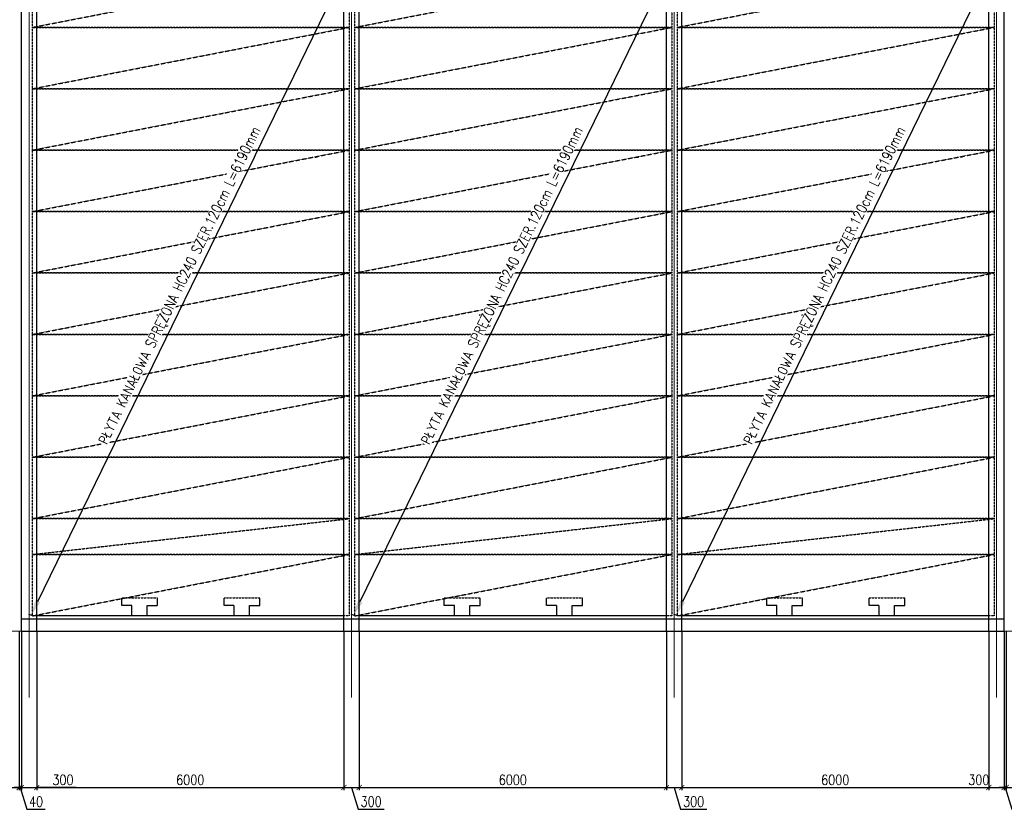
# Model space of a CAD drawing. Header units: millimetres. Extents: x -374129 to 1163271, y -112652 to 695637.
# Tile 7 of 256: x 38298 to 57532, y -103479 to -88050. Entities that reach past the tile are written whole.
import ezdxf
from ezdxf import colors
from ezdxf.entities.mleader import LeaderData, LeaderLine
from ezdxf.math import Vec2, Vec3

# ---------------------------------------------------------------- set-up
doc = ezdxf.new("R2010")
doc.units = ezdxf.units.MM
doc.header["$PDMODE"] = 4
for name, pattern in [('ACAD_ISO04W100', [30, 24, -3, 0, -3]), ('DASHED', [0.75, 0.5, -0.25]), ('HIDDEN', [0.375, 0.25, -0.125])]:
    doc.linetypes.add(name, pattern=pattern)
for name, color, linetype in [('KRT_opisy', 146, 'Continuous'), ('KRT_plyty kanalow', 11, 'Continuous'), ('KRT_plyty SPK20', 7, 'Continuous'), ('KRT_sciany', 2, 'Continuous'), ('KRT_wymiary', 4, 'Continuous')]:
    doc.layers.add(name, color=color, linetype=linetype)
doc.layers.add('KRT_osie', color=55, linetype='ACAD_ISO04W100', lineweight=18)
doc.styles.add('WYMIAR', font='romans.shx', dxfattribs={"width": 0.8})
doc.dimstyles.new('KRT_1-100', dxfattribs={"dimscale": 100, "dimtxt": 2, "dimasz": 1, "dimexe": 0.5, "dimexo": 0, "dimgap": 0.5, "dimtad": 1, "dimdec": 1, "dimrnd": 0.1, "dimzin": 9, "dimdsep": 46, "dimtxsty": 'WYMIAR', "dimblk": 'ARCHTICK', "dimcen": 0.09, "dimdle": 0.5, "dimclrd": 1, "dimclre": 252, "dimclrt": 256, "dimadec": 0, "dimazin": 0, "dimtfac": 1, "dimtdec": 1, "dimtmove": 0, "dimatfit": 3, "dimfxl": 1, "dimtolj": 1, "dimtzin": 0, "dimarcsym": 0})

# ---------------------------------------------------------------- blocks, each defined once
blk = doc.blocks.new('_ArchTick')
at = {"color": 0, "linetype": 'ByBlock', "const_width": 0.15}
blk.add_lwpolyline([(-0.5, -0.5), (0.5, 0.5)], dxfattribs=at)
blk = doc.blocks.new('*D276')
at = {"layer": 'Defpoints', "color": 0, "transparency": 16777216}
for p in [(37990, -100000), (38290, -100000), (38290, -103054)]:
    blk.add_point(p, dxfattribs=at)
at = {"layer": 'KRT_wymiary', "color": 252, "lineweight": -2, "transparency": 16777216}
for p, q in [((37990, -100000), (37990, -103104)), ((38290, -100000), (38290, -103104))]:
    blk.add_line(p, q, dxfattribs=at)
at = {"layer": 'KRT_wymiary', "color": 1, "lineweight": -2, "transparency": 16777216}
blk.add_line((37940, -103054), (38340, -103054), dxfattribs=at)
at = {"layer": 'KRT_wymiary', "color": 1, "lineweight": -2, "transparency": 16777216, "xscale": 100, "yscale": 100, "zscale": 100, "rotation": 180}
blk.add_blockref('_ArchTick', (37990, -103054), dxfattribs=at)
at = {"layer": 'KRT_wymiary', "color": 1, "lineweight": -2, "transparency": 16777216, "xscale": 100, "yscale": 100, "zscale": 100}
blk.add_blockref('_ArchTick', (38290, -103054), dxfattribs=at)
at = {"layer": 'KRT_wymiary', "transparency": 16777216, "insert": (37742, -102904), "char_height": 200, "attachment_point": 5, "style": 'WYMIAR'}
blk.add_mtext('\\A1;300', dxfattribs=at)
blk = doc.blocks.new('*D277')
at = {"layer": 'Defpoints', "color": 0, "transparency": 16777216}
for p in [(38290, -100000), (38330, -100000), (38330, -103054)]:
    blk.add_point(p, dxfattribs=at)
at = {"layer": 'KRT_wymiary', "color": 252, "lineweight": -2, "transparency": 16777216}
for p, q in [((38290, -100000), (38290, -103104)), ((38330, -100000), (38330, -103104))]:
    blk.add_line(p, q, dxfattribs=at)
at = {"layer": 'KRT_wymiary', "color": 1, "lineweight": -2, "transparency": 16777216}
for p, q in [((38290, -103054), (38190, -103054)), ((38290, -103054), (38330, -103054)), ((38290, -103054), (38330, -103054)), ((38310, -103054), (38438, -103479)), ((38330, -103054), (38430, -103054)), ((38438, -103479), (38797, -103479))]:
    blk.add_line(p, q, dxfattribs=at)
at = {"layer": 'KRT_wymiary', "color": 1, "lineweight": -2, "transparency": 16777216, "xscale": 100, "yscale": 100, "zscale": 100}
blk.add_blockref('_ArchTick', (38290, -103054), dxfattribs=at)
at = {"layer": 'KRT_wymiary', "color": 1, "lineweight": -2, "transparency": 16777216, "xscale": 100, "yscale": 100, "zscale": 100, "rotation": 180}
blk.add_blockref('_ArchTick', (38330, -103054), dxfattribs=at)
at = {"layer": 'KRT_wymiary', "transparency": 16777216, "insert": (38617, -103329), "char_height": 200, "attachment_point": 5, "style": 'WYMIAR'}
blk.add_mtext('\\A1;40', dxfattribs=at)
blk = doc.blocks.new('*D278')
at = {"layer": 'Defpoints', "color": 0, "transparency": 16777216}
for p in [(38330, -100000), (38630, -100000), (38630, -103054)]:
    blk.add_point(p, dxfattribs=at)
at = {"layer": 'KRT_wymiary', "color": 252, "lineweight": -2, "transparency": 16777216}
for p, q in [((38330, -100000), (38330, -103104)), ((38630, -100000), (38630, -103104))]:
    blk.add_line(p, q, dxfattribs=at)
at = {"layer": 'KRT_wymiary', "color": 1, "lineweight": -2, "transparency": 16777216}
for p, q in [((38280, -103054), (38680, -103054)), ((39398, -103054), (38630, -103054))]:
    blk.add_line(p, q, dxfattribs=at)
at = {"layer": 'KRT_wymiary', "color": 1, "lineweight": -2, "transparency": 16777216, "xscale": 100, "yscale": 100, "zscale": 100, "rotation": 180}
blk.add_blockref('_ArchTick', (38330, -103054), dxfattribs=at)
at = {"layer": 'KRT_wymiary', "color": 1, "lineweight": -2, "transparency": 16777216, "xscale": 100, "yscale": 100, "zscale": 100}
blk.add_blockref('_ArchTick', (38630, -103054), dxfattribs=at)
at = {"layer": 'KRT_wymiary', "transparency": 16777216, "insert": (39142, -102904), "char_height": 200, "attachment_point": 5, "style": 'WYMIAR'}
blk.add_mtext('\\A1;300', dxfattribs=at)
blk = doc.blocks.new('*D279')
at = {"layer": 'Defpoints', "color": 0, "transparency": 16777216}
for p in [(38630, -100000), (44630, -100000), (44630, -103054)]:
    blk.add_point(p, dxfattribs=at)
at = {"layer": 'KRT_wymiary', "color": 252, "lineweight": -2, "transparency": 16777216}
for p, q in [((38630, -100000), (38630, -103104)), ((44630, -100000), (44630, -103104))]:
    blk.add_line(p, q, dxfattribs=at)
at = {"layer": 'KRT_wymiary', "color": 1, "lineweight": -2, "transparency": 16777216}
blk.add_line((38580, -103054), (44680, -103054), dxfattribs=at)
at = {"layer": 'KRT_wymiary', "color": 1, "lineweight": -2, "transparency": 16777216, "xscale": 100, "yscale": 100, "zscale": 100, "rotation": 180}
blk.add_blockref('_ArchTick', (38630, -103054), dxfattribs=at)
at = {"layer": 'KRT_wymiary', "color": 1, "lineweight": -2, "transparency": 16777216, "xscale": 100, "yscale": 100, "zscale": 100}
blk.add_blockref('_ArchTick', (44630, -103054), dxfattribs=at)
at = {"layer": 'KRT_wymiary', "transparency": 16777216, "insert": (41630, -102904), "char_height": 200, "attachment_point": 5, "style": 'WYMIAR'}
blk.add_mtext('\\A1;6000', dxfattribs=at)
blk = doc.blocks.new('*D280')
at = {"layer": 'Defpoints', "color": 0, "transparency": 16777216}
for p in [(44630, -100000), (44930, -100000), (44930, -103054)]:
    blk.add_point(p, dxfattribs=at)
at = {"layer": 'KRT_wymiary', "color": 252, "lineweight": -2, "transparency": 16777216}
for p, q in [((44630, -100000), (44630, -103104)), ((44930, -100000), (44930, -103104))]:
    blk.add_line(p, q, dxfattribs=at)
at = {"layer": 'KRT_wymiary', "color": 1, "lineweight": -2, "transparency": 16777216}
for p, q in [((44580, -103054), (44980, -103054)), ((44780, -103054), (44908, -103479)), ((44908, -103479), (45419, -103479))]:
    blk.add_line(p, q, dxfattribs=at)
at = {"layer": 'KRT_wymiary', "color": 1, "lineweight": -2, "transparency": 16777216, "xscale": 100, "yscale": 100, "zscale": 100, "rotation": 180}
blk.add_blockref('_ArchTick', (44630, -103054), dxfattribs=at)
at = {"layer": 'KRT_wymiary', "color": 1, "lineweight": -2, "transparency": 16777216, "xscale": 100, "yscale": 100, "zscale": 100}
blk.add_blockref('_ArchTick', (44930, -103054), dxfattribs=at)
at = {"layer": 'KRT_wymiary', "transparency": 16777216, "insert": (45163, -103329), "char_height": 200, "attachment_point": 5, "style": 'WYMIAR'}
blk.add_mtext('\\A1;300', dxfattribs=at)
blk = doc.blocks.new('*D281')
at = {"layer": 'Defpoints', "color": 0, "transparency": 16777216}
for p in [(44930, -100000), (50930, -100000), (50930, -103054)]:
    blk.add_point(p, dxfattribs=at)
at = {"layer": 'KRT_wymiary', "color": 252, "lineweight": -2, "transparency": 16777216}
for p, q in [((44930, -100000), (44930, -103104)), ((50930, -100000), (50930, -103104))]:
    blk.add_line(p, q, dxfattribs=at)
at = {"layer": 'KRT_wymiary', "color": 1, "lineweight": -2, "transparency": 16777216}
blk.add_line((44880, -103054), (50980, -103054), dxfattribs=at)
at = {"layer": 'KRT_wymiary', "color": 1, "lineweight": -2, "transparency": 16777216, "xscale": 100, "yscale": 100, "zscale": 100, "rotation": 180}
blk.add_blockref('_ArchTick', (44930, -103054), dxfattribs=at)
at = {"layer": 'KRT_wymiary', "color": 1, "lineweight": -2, "transparency": 16777216, "xscale": 100, "yscale": 100, "zscale": 100}
blk.add_blockref('_ArchTick', (50930, -103054), dxfattribs=at)
at = {"layer": 'KRT_wymiary', "transparency": 16777216, "insert": (47930, -102904), "char_height": 200, "attachment_point": 5, "style": 'WYMIAR'}
blk.add_mtext('\\A1;6000', dxfattribs=at)
blk = doc.blocks.new('*D282')
at = {"layer": 'Defpoints', "color": 0, "transparency": 16777216}
for p in [(50930, -100000), (51230, -100000), (51230, -103054)]:
    blk.add_point(p, dxfattribs=at)
at = {"layer": 'KRT_wymiary', "color": 252, "lineweight": -2, "transparency": 16777216}
for p, q in [((50930, -100000), (50930, -103104)), ((51230, -100000), (51230, -103104))]:
    blk.add_line(p, q, dxfattribs=at)
at = {"layer": 'KRT_wymiary', "color": 1, "lineweight": -2, "transparency": 16777216}
for p, q in [((50880, -103054), (51280, -103054)), ((51080, -103054), (51208, -103479)), ((51208, -103479), (51719, -103479))]:
    blk.add_line(p, q, dxfattribs=at)
at = {"layer": 'KRT_wymiary', "color": 1, "lineweight": -2, "transparency": 16777216, "xscale": 100, "yscale": 100, "zscale": 100, "rotation": 180}
blk.add_blockref('_ArchTick', (50930, -103054), dxfattribs=at)
at = {"layer": 'KRT_wymiary', "color": 1, "lineweight": -2, "transparency": 16777216, "xscale": 100, "yscale": 100, "zscale": 100}
blk.add_blockref('_ArchTick', (51230, -103054), dxfattribs=at)
at = {"layer": 'KRT_wymiary', "transparency": 16777216, "insert": (51463, -103329), "char_height": 200, "attachment_point": 5, "style": 'WYMIAR'}
blk.add_mtext('\\A1;300', dxfattribs=at)
blk = doc.blocks.new('*D283')
at = {"layer": 'Defpoints', "color": 0, "transparency": 16777216}
for p in [(51230, -100000), (57230, -100000), (57230, -103054)]:
    blk.add_point(p, dxfattribs=at)
at = {"layer": 'KRT_wymiary', "color": 252, "lineweight": -2, "transparency": 16777216}
for p, q in [((51230, -100000), (51230, -103104)), ((57230, -100000), (57230, -103104))]:
    blk.add_line(p, q, dxfattribs=at)
at = {"layer": 'KRT_wymiary', "color": 1, "lineweight": -2, "transparency": 16777216}
blk.add_line((51180, -103054), (57280, -103054), dxfattribs=at)
at = {"layer": 'KRT_wymiary', "color": 1, "lineweight": -2, "transparency": 16777216, "xscale": 100, "yscale": 100, "zscale": 100, "rotation": 180}
blk.add_blockref('_ArchTick', (51230, -103054), dxfattribs=at)
at = {"layer": 'KRT_wymiary', "color": 1, "lineweight": -2, "transparency": 16777216, "xscale": 100, "yscale": 100, "zscale": 100}
blk.add_blockref('_ArchTick', (57230, -103054), dxfattribs=at)
at = {"layer": 'KRT_wymiary', "transparency": 16777216, "insert": (54230, -102904), "char_height": 200, "attachment_point": 5, "style": 'WYMIAR'}
blk.add_mtext('\\A1;6000', dxfattribs=at)
blk = doc.blocks.new('*D284')
at = {"layer": 'Defpoints', "color": 0, "transparency": 16777216}
for p in [(57230, -100000), (57530, -100000), (57530, -103054)]:
    blk.add_point(p, dxfattribs=at)
at = {"layer": 'KRT_wymiary', "color": 252, "lineweight": -2, "transparency": 16777216}
for p, q in [((57230, -100000), (57230, -103104)), ((57530, -100000), (57530, -103104))]:
    blk.add_line(p, q, dxfattribs=at)
at = {"layer": 'KRT_wymiary', "color": 1, "lineweight": -2, "transparency": 16777216}
blk.add_line((57180, -103054), (57580, -103054), dxfattribs=at)
at = {"layer": 'KRT_wymiary', "color": 1, "lineweight": -2, "transparency": 16777216, "xscale": 100, "yscale": 100, "zscale": 100, "rotation": 180}
blk.add_blockref('_ArchTick', (57230, -103054), dxfattribs=at)
at = {"layer": 'KRT_wymiary', "color": 1, "lineweight": -2, "transparency": 16777216, "xscale": 100, "yscale": 100, "zscale": 100}
blk.add_blockref('_ArchTick', (57530, -103054), dxfattribs=at)
at = {"layer": 'KRT_wymiary', "transparency": 16777216, "insert": (57034, -102904), "char_height": 200, "attachment_point": 5, "style": 'WYMIAR'}
blk.add_mtext('\\A1;300', dxfattribs=at)
blk = doc.blocks.new('*D285')
at = {"layer": 'Defpoints', "color": 0, "transparency": 16777216}
for p in [(57530, -100000), (57570, -100000), (57570, -103054)]:
    blk.add_point(p, dxfattribs=at)
at = {"layer": 'KRT_wymiary', "color": 252, "lineweight": -2, "transparency": 16777216}
for p, q in [((57530, -100000), (57530, -103104)), ((57570, -100000), (57570, -103104))]:
    blk.add_line(p, q, dxfattribs=at)
at = {"layer": 'KRT_wymiary', "color": 1, "lineweight": -2, "transparency": 16777216}
for p, q in [((57530, -103054), (57430, -103054)), ((57530, -103054), (57570, -103054)), ((57530, -103054), (57570, -103054)), ((57550, -103054), (57678, -103479)), ((57570, -103054), (57670, -103054)), ((57678, -103479), (58037, -103479))]:
    blk.add_line(p, q, dxfattribs=at)
at = {"layer": 'KRT_wymiary', "color": 1, "lineweight": -2, "transparency": 16777216, "xscale": 100, "yscale": 100, "zscale": 100}
blk.add_blockref('_ArchTick', (57530, -103054), dxfattribs=at)
at = {"layer": 'KRT_wymiary', "color": 1, "lineweight": -2, "transparency": 16777216, "xscale": 100, "yscale": 100, "zscale": 100, "rotation": 180}
blk.add_blockref('_ArchTick', (57570, -103054), dxfattribs=at)
at = {"layer": 'KRT_wymiary', "transparency": 16777216, "insert": (57857, -103329), "char_height": 200, "attachment_point": 5, "style": 'WYMIAR'}
blk.add_mtext('\\A1;40', dxfattribs=at)
blk = doc.blocks.new('*D286')
at = {"layer": 'Defpoints', "color": 0, "transparency": 16777216}
for p in [(57570, -100000), (57870, -99968), (57870, -103054)]:
    blk.add_point(p, dxfattribs=at)
at = {"layer": 'KRT_wymiary', "color": 252, "lineweight": -2, "transparency": 16777216}
for p, q in [((57570, -100000), (57570, -103104)), ((57870, -99968), (57870, -103104))]:
    blk.add_line(p, q, dxfattribs=at)
at = {"layer": 'KRT_wymiary', "color": 1, "lineweight": -2, "transparency": 16777216}
for p, q in [((57520, -103054), (57920, -103054)), ((58495, -103054), (57870, -103054))]:
    blk.add_line(p, q, dxfattribs=at)
at = {"layer": 'KRT_wymiary', "color": 1, "lineweight": -2, "transparency": 16777216, "xscale": 100, "yscale": 100, "zscale": 100, "rotation": 180}
blk.add_blockref('_ArchTick', (57570, -103054), dxfattribs=at)
at = {"layer": 'KRT_wymiary', "color": 1, "lineweight": -2, "transparency": 16777216, "xscale": 100, "yscale": 100, "zscale": 100}
blk.add_blockref('_ArchTick', (57870, -103054), dxfattribs=at)
at = {"layer": 'KRT_wymiary', "transparency": 16777216, "insert": (58239, -102904), "char_height": 200, "attachment_point": 5, "style": 'WYMIAR'}
blk.add_mtext('\\A1;300', dxfattribs=at)
blk = doc.blocks.new('plyta120-2')
at = {"layer": 'KRT_plyty kanalow', "linetype": 'DASHED', "ltscale": 3}
for p, q in [((-4340, 350), (-3640, 350)), ((-2340, 350), (-1640, 350))]:
    blk.add_line(p, q, dxfattribs=at)
blk.add_lwpolyline([(-6085, 0), (-6085, 1200), (105, 1200), (105, 0), (-6085, 0), (105, 1200)], dxfattribs=at)
at = {"layer": 'KRT_plyty kanalow', "linetype": 'DASHED', "ltscale": 2}
for points in [[(-4140, 0), (-4140, 200), (-4340, 200), (-4340, 350)], [(-3840, 0), (-3840, 200), (-3640, 200), (-3640, 350)], [(-2140, 0), (-2140, 200), (-2340, 200), (-2340, 350)], [(-1840, 0), (-1840, 200), (-1640, 200), (-1640, 350)]]:
    blk.add_lwpolyline(points, dxfattribs=at)
blk = doc.blocks.new('plyta120-4')
at = {"layer": 'KRT_plyty kanalow', "linetype": 'DASHED', "ltscale": 3}
blk.add_lwpolyline([(-6085, -700), (-6085, 0), (105, 0), (105, -700), (-6085, -700), (105, 0)], dxfattribs=at)
blk = doc.blocks.new('plyta130-3')
at = {"layer": 'KRT_plyty kanalow', "linetype": 'DASHED', "ltscale": 3}
for p, q in [((-4340, 850), (-3640, 850)), ((-2340, 850), (-1640, 850))]:
    blk.add_line(p, q, dxfattribs=at)
blk.add_lwpolyline([(-6085, 0), (-6085, 1200), (105, 1200), (105, 0), (-6085, 0), (105, 1200)], dxfattribs=at)
at = {"layer": 'KRT_plyty kanalow', "linetype": 'DASHED', "ltscale": 2}
for points in [[(-4140, 1200), (-4140, 1000), (-4340, 1000), (-4340, 850)], [(-3840, 1200), (-3840, 1000), (-3640, 1000), (-3640, 850)], [(-2140, 1200), (-2140, 1000), (-2340, 1000), (-2340, 850)], [(-1840, 1200), (-1840, 1000), (-1640, 1000), (-1640, 850)]]:
    blk.add_lwpolyline(points, dxfattribs=at)
blk = doc.blocks.new('plyta120')
at = {"layer": 'KRT_plyty kanalow', "linetype": 'DASHED', "ltscale": 3}
blk.add_lwpolyline([(-6085, -1200), (-6085, 0), (105, 0), (105, -1200), (-6085, -1200), (105, 0)], dxfattribs=at)
blk = doc.blocks.new('*D307')
at = {"layer": 'Defpoints', "color": 0, "transparency": 16777216}
for p in [(44709, -86987), (44735, -87000), (38545, -99700)]:
    blk.add_point(p, dxfattribs=at)
at = {"layer": 'KRT_plyty SPK20', "color": 252, "lineweight": -2, "transparency": 16777216}
for p, q in [((44735, -87000), (44664, -86965)), ((38545, -99700), (38474, -99665))]:
    blk.add_line(p, q, dxfattribs=at)
at = {"layer": 'KRT_plyty SPK20', "color": 1, "lineweight": -2, "transparency": 16777216}
blk.add_line((38650, -99418), (44578, -87257), dxfattribs=at)
at = {"layer": 'KRT_plyty SPK20', "color": 1, "transparency": 16777216}
for points in [[(44533, -87235), (44622, -87279), (44709, -86987)], [(38605, -99396), (38695, -99440), (38519, -99687)]]:
    blk.add_solid(points, dxfattribs=at)
at = {"layer": 'KRT_plyty SPK20', "color": 6, "transparency": 16777216, "insert": (41436, -93251), "char_height": 200, "attachment_point": 5, "rotation": 64.0153, "style": 'WYMIAR', "bg_fill": 3, "box_fill_scale": 1.1, "bg_fill_color": 256, "bg_fill_true_color": 13158600, "bg_fill_transparency": 0}
blk.add_mtext('\\A1;PŁYTA KANAŁOWA SPRĘŻONA HC240 SZER.120cm L=6190mm', dxfattribs=at)
blk = doc.blocks.new('*D308')
at = {"layer": 'Defpoints', "color": 0, "transparency": 16777216}
for p in [(51009, -86987), (51035, -87000), (44845, -99700)]:
    blk.add_point(p, dxfattribs=at)
at = {"layer": 'KRT_plyty SPK20', "color": 252, "lineweight": -2, "transparency": 16777216}
for p, q in [((51035, -87000), (50964, -86965)), ((44845, -99700), (44774, -99665))]:
    blk.add_line(p, q, dxfattribs=at)
at = {"layer": 'KRT_plyty SPK20', "color": 1, "lineweight": -2, "transparency": 16777216}
blk.add_line((44950, -99418), (50878, -87257), dxfattribs=at)
at = {"layer": 'KRT_plyty SPK20', "color": 1, "transparency": 16777216}
for points in [[(50833, -87235), (50922, -87279), (51009, -86987)], [(44905, -99396), (44995, -99440), (44819, -99687)]]:
    blk.add_solid(points, dxfattribs=at)
at = {"layer": 'KRT_plyty SPK20', "color": 6, "transparency": 16777216, "insert": (47736, -93251), "char_height": 200, "attachment_point": 5, "rotation": 64.0153, "style": 'WYMIAR', "bg_fill": 3, "box_fill_scale": 1.1, "bg_fill_color": 256, "bg_fill_true_color": 13158600, "bg_fill_transparency": 0}
blk.add_mtext('\\A1;PŁYTA KANAŁOWA SPRĘŻONA HC240 SZER.120cm L=6190mm', dxfattribs=at)
blk = doc.blocks.new('*D309')
at = {"layer": 'Defpoints', "color": 0, "transparency": 16777216}
for p in [(57309, -86987), (57335, -87000), (51145, -99700)]:
    blk.add_point(p, dxfattribs=at)
at = {"layer": 'KRT_plyty SPK20', "color": 252, "lineweight": -2, "transparency": 16777216}
for p, q in [((57335, -87000), (57264, -86965)), ((51145, -99700), (51074, -99665))]:
    blk.add_line(p, q, dxfattribs=at)
at = {"layer": 'KRT_plyty SPK20', "color": 1, "lineweight": -2, "transparency": 16777216}
blk.add_line((51250, -99418), (57178, -87257), dxfattribs=at)
at = {"layer": 'KRT_plyty SPK20', "color": 1, "transparency": 16777216}
for points in [[(57133, -87235), (57222, -87279), (57309, -86987)], [(51205, -99396), (51295, -99440), (51119, -99687)]]:
    blk.add_solid(points, dxfattribs=at)
at = {"layer": 'KRT_plyty SPK20', "color": 6, "transparency": 16777216, "insert": (54036, -93251), "char_height": 200, "attachment_point": 5, "rotation": 64.0153, "style": 'WYMIAR', "bg_fill": 3, "box_fill_scale": 1.1, "bg_fill_color": 256, "bg_fill_true_color": 13158600, "bg_fill_transparency": 0}
blk.add_mtext('\\A1;PŁYTA KANAŁOWA SPRĘŻONA HC240 SZER.120cm L=6190mm', dxfattribs=at)

msp = doc.modelspace()

# ---------------------------------------------------------------- linework, layer by layer
at = {"layer": 'KRT_osie', "ltscale": 0.5}
msp.add_line((73659.31, -100000), (-4623.4, -100000), dxfattribs=at)
at = {"layer": 'KRT_sciany'}
for p, q in [((38330, -100000), (38630, -100000)), ((38630, -100000), (44630, -100000)), ((44630, -100000), (44930, -100000)), ((44930, -100000), (50930, -100000)), ((50930, -100000), (51230, -100000)), ((51230, -100000), (57230, -100000)), ((57230, -100000), (57530, -100000))]:
    msp.add_line(p, q, dxfattribs=at)

# ---------------------------------------------------------------- block references
at = {"layer": 'KRT_wymiary'}
for name, p in [('plyta130-3', (44630, -88200)), ('plyta130-3', (50930, -88200)), ('plyta130-3', (57230, -88200)), ('plyta120', (44630, -88200)), ('plyta120', (44630, -88200)), ('plyta120', (50930, -88200)), ('plyta120', (50930, -88200)), ('plyta120', (57230, -88200)), ('plyta120', (57230, -88200)), ('plyta120', (44630, -91800)), ('plyta120', (44630, -91800)), ('plyta120', (50930, -91800)), ('plyta120', (50930, -91800)), ('plyta120', (57230, -91800)), ('plyta120', (57230, -91800)), ('plyta120', (44630, -93000)), ('plyta120', (44630, -93000)), ('plyta120', (50930, -93000)), ('plyta120', (50930, -93000)), ('plyta120', (57230, -93000)), ('plyta120', (57230, -93000)), ('plyta120', (44630, -94200)), ('plyta120', (44630, -94200)), ('plyta120', (50930, -94200)), ('plyta120', (50930, -94200)), ('plyta120', (57230, -94200)), ('plyta120', (57230, -94200)), ('plyta120', (44630, -95400)), ('plyta120', (44630, -95400)), ('plyta120', (50930, -95400)), ('plyta120', (50930, -95400)), ('plyta120', (57230, -95400)), ('plyta120', (57230, -95400)), ('plyta120', (44630, -96600)), ('plyta120', (44630, -96600)), ('plyta120', (50930, -96600)), ('plyta120', (50930, -96600)), ('plyta120', (57230, -96600)), ('plyta120', (57230, -96600)), ('plyta120-4', (44630, -97800)), ('plyta120-4', (50930, -97800)), ('plyta120-4', (57230, -97800)), ('plyta120-2', (44630, -99700)), ('plyta120-2', (50930, -99700)), ('plyta120-2', (57230, -99700))]:
    msp.add_blockref(name, p, dxfattribs=at)

# ---------------------------------------------------------------- dimensions: what is measured, and where the dimension line sits
for base, p1, p2, picture, middle in [((38290, -103054.42), (37990, -100000), (38290, -100000), '*D276', (37742.13, -103054.42)), ((38630, -103054.42), (38330, -100000), (38630, -100000), '*D278', (39142.21, -103054.42)), ((57530, -103054.42), (57230, -100000), (57530, -100000), '*D284', (57034.22, -103054.42)), ((57870, -103054.42), (57570, -100000), (57870, -99968.4), '*D286', (58239.01, -103054.42))]:
    dim = msp.add_linear_dim(base=base, p1=p1, p2=p2, dimstyle='KRT_1-100', override={"dimtmove": 1}, dxfattribs=at)
    dim.commit()
    dim.dimension.update_dxf_attribs({"geometry": picture, "text_midpoint": middle, "dimtype": 160})
for base, p1, p2, picture, middle in [((38330, -103054.42), (38290, -100000), (38330, -100000), '*D277', (38487.5, -103329.42)), ((44630, -103054.42), (38630, -100000), (44630, -100000), '*D279', (41630, -102904.42)), ((44930, -103054.42), (44630, -100000), (44930, -100000), '*D280', (44957.5, -103329.42)), ((50930, -103054.42), (44930, -100000), (50930, -100000), '*D281', (47930, -102904.42)), ((51230, -103054.42), (50930, -100000), (51230, -100000), '*D282', (51257.5, -103329.42)), ((57230, -103054.42), (51230, -100000), (57230, -100000), '*D283', (54230, -102904.42)), ((57570, -103054.42), (57530, -100000), (57570, -100000), '*D285', (57727.5, -103329.42))]:
    dim = msp.add_linear_dim(base=base, p1=p1, p2=p2, dimstyle='KRT_1-100', override={"dimtmove": 1}, dxfattribs=at)
    dim.commit()
    dim.dimension.update_dxf_attribs({"geometry": picture, "text_midpoint": middle})

# ---------------------------------------------------------------- leaders
at = {"layer": 'KRT_opisy', "color": 1}
ml = msp.add_multileader_mtext('Standard', dxfattribs=at)
ml.set_content('\\C54;PODŁOGA TECHNICZNA Z KRAT TWORZYWOWYCH', style='WYMIAR')
ml.set_leader_properties()
ml.build(insert=Vec2(0, 0))
ml.multileader.update_dxf_attribs({"text_right_attachment_type": 6, "dogleg_length": 0.36, "arrow_head_size": 200, "scale": 100})
ctx = ml.context
ctx.base_point, ctx.scale, ctx.char_height, ctx.arrow_head_size, ctx.landing_gap_size, ctx.plane_origin = Vec3(-8902.3, -90939.77), 100, 200, 200, 9, Vec3(-43376.14, -174928.47)
ctx.right_attachment = 6
notes = []
notes.append((ctx, [(0, (1, 1, 0), (-8938.3, -90939.77), (1, 0), 36, [(1, [(-9717.75, -90269.41)], 0, [])])]))
ctx.mtext.insert, ctx.mtext.width, ctx.mtext.defined_height, ctx.mtext.flow_direction = Vec3(-8893.3, -90839.77), 3424.9477, 1400.46, 5
ctx.mtext.has_bg_fill, ctx.mtext.bg_color, ctx.mtext.bg_scale_factor, ctx.mtext.bg_transparency, ctx.mtext.use_window_bg_color = 1, -1027028792, 1.5, 0, 1
for ctx, leaders in notes:
    for number, flags, end, landing, length, lines in leaders:
        leader = LeaderData()
        leader.index, (leader.has_last_leader_line, leader.has_dogleg_vector, leader.attachment_direction) = number, flags
        leader.last_leader_point, leader.dogleg_vector, leader.dogleg_length = Vec3(end), Vec3(landing), length
        for number, points, colour, breaks in lines:
            line = LeaderLine()
            line.index, line.vertices, line.color, line.breaks = number, Vec3.list(points), colors.encode_raw_color(colour), breaks
            leader.lines.append(line)
        ctx.leaders.append(leader)

# ---------------------------------------------------------------- next in the draw order: linework, layer by layer
at = {"layer": 'KRT_osie', "ltscale": 0.5}
for p, q in [((38480, -80811.36), (38480, -101295)), ((44780, -80811.36), (44780, -101295)), ((51080, -80811.36), (51080, -101295)), ((57380, -80811.36), (57380, -101295))]:
    msp.add_line(p, q, dxfattribs=at)
at = {"layer": 'KRT_sciany'}
for p, q in [((38330, -100000), (38330, -86700)), ((57530, -100000), (57530, -86700))]:
    msp.add_line(p, q, dxfattribs=at)
at = {"layer": 'KRT_sciany', "color": 1, "linetype": 'HIDDEN', "ltscale": 5}
for p, q in [((38630, -100000), (38630, -87000)), ((44630, -100000), (44630, -87000)), ((44930, -100000), (44930, -87000)), ((50930, -100000), (50930, -87000)), ((51230, -100000), (51230, -87000)), ((57230, -100000), (57230, -87000))]:
    msp.add_line(p, q, dxfattribs=at)

# ---------------------------------------------------------------- next in the draw order: block references
at = {"layer": 'KRT_wymiary'}
for p in [(44630, -89400), (44630, -89400), (50930, -89400), (50930, -89400), (57230, -89400), (57230, -89400), (44630, -90600), (44630, -90600), (50930, -90600), (50930, -90600), (57230, -90600), (57230, -90600)]:
    msp.add_blockref('plyta120', p, dxfattribs=at)

# ---------------------------------------------------------------- next in the draw order: dimensions: what is measured, and where the dimension line sits
at = {"layer": 'KRT_plyty SPK20', "color": 1}
dim = msp.add_aligned_dim(p1=(38545, -99700), p2=(44735, -87000), distance=28.94, text='PŁYTA KANAŁOWA SPRĘŻONA HC240 SZER.120cm L=6190mm', dimstyle='KRT_1-100', override={"dimasz": 3, "dimsah": 1, "dimclrt": 6, "dimtmove": 1, "dimtfill": 1}, dxfattribs=at)
dim.commit()
dim.dimension.update_dxf_attribs({"geometry": '*D307', "text_midpoint": (41436.34, -93250.74)})

# ---------------------------------------------------------------- next in the draw order: linework, layer by layer
at = {"layer": 'KRT_sciany', "color": 1, "linetype": 'HIDDEN', "ltscale": 5}
msp.add_line((44630, -99700), (38630, -99700), dxfattribs=at)

# ---------------------------------------------------------------- next in the draw order: dimensions: what is measured, and where the dimension line sits
at = {"layer": 'KRT_plyty SPK20', "color": 1}
dim = msp.add_aligned_dim(p1=(44845, -99700), p2=(51035, -87000), distance=28.94, text='PŁYTA KANAŁOWA SPRĘŻONA HC240 SZER.120cm L=6190mm', dimstyle='KRT_1-100', override={"dimasz": 3, "dimsah": 1, "dimclrt": 6, "dimtmove": 1, "dimtfill": 1}, dxfattribs=at)
dim.commit()
dim.dimension.update_dxf_attribs({"geometry": '*D308', "text_midpoint": (47736.34, -93250.74)})

# ---------------------------------------------------------------- next in the draw order: linework, layer by layer
at = {"layer": 'KRT_sciany', "color": 1, "linetype": 'HIDDEN', "ltscale": 5}
msp.add_line((50930, -99700), (44930, -99700), dxfattribs=at)

# ---------------------------------------------------------------- next in the draw order: dimensions: what is measured, and where the dimension line sits
at = {"layer": 'KRT_plyty SPK20', "color": 1}
dim = msp.add_aligned_dim(p1=(51145, -99700), p2=(57335, -87000), distance=28.94, text='PŁYTA KANAŁOWA SPRĘŻONA HC240 SZER.120cm L=6190mm', dimstyle='KRT_1-100', override={"dimasz": 3, "dimsah": 1, "dimclrt": 6, "dimtmove": 1, "dimtfill": 1}, dxfattribs=at)
dim.commit()
dim.dimension.update_dxf_attribs({"geometry": '*D309', "text_midpoint": (54036.34, -93250.74)})

# ---------------------------------------------------------------- next in the draw order: linework, layer by layer
at = {"layer": 'KRT_sciany'}
msp.add_line((38330, -99760), (57530, -99760), dxfattribs=at)
at = {"layer": 'KRT_sciany', "color": 1, "linetype": 'HIDDEN', "ltscale": 5}
msp.add_line((57230, -99700), (51230, -99700), dxfattribs=at)

doc.saveas('drawing.dxf')
